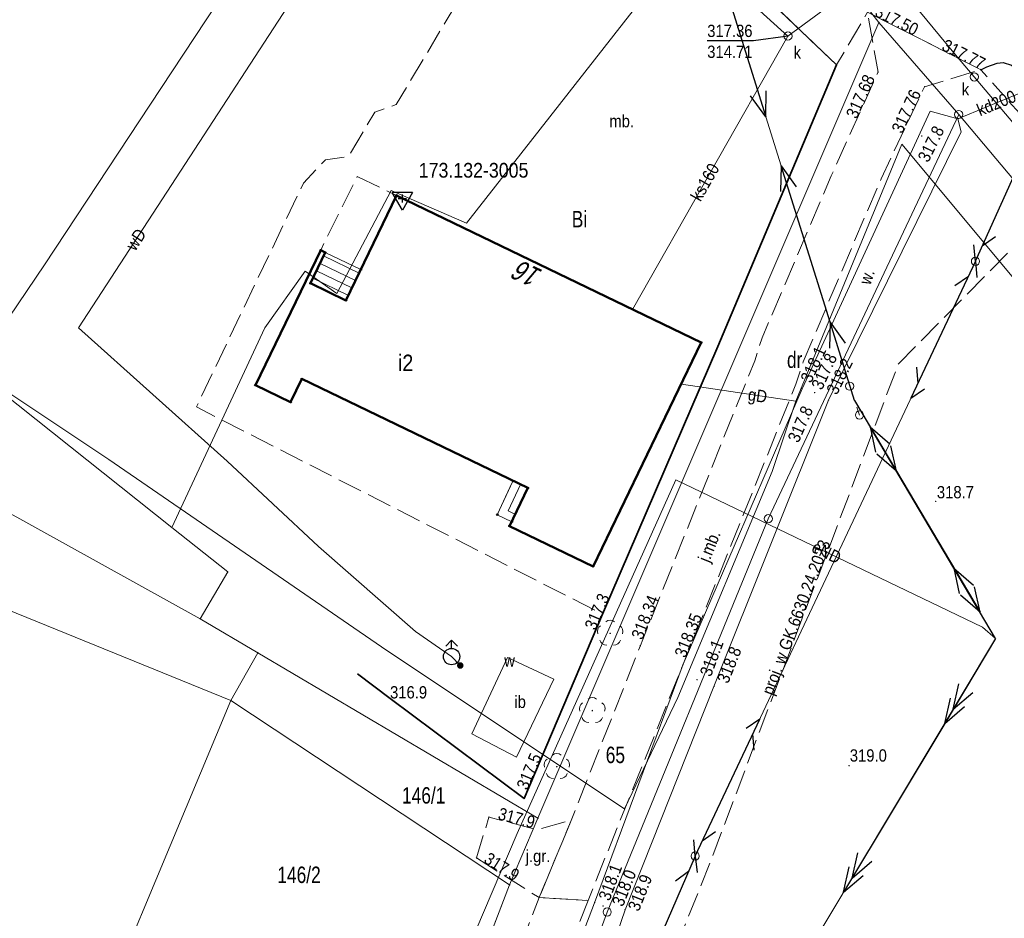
# Model space of a CAD drawing. Header units: metres. Extents: x 7423100 to 7429434, y 5527887 to 5533362.
# Tile 34 of 40: x 7427328 to 7427388, y 5531805 to 5531859. Entities that reach past the tile are written whole.
import ezdxf
from ezdxf.enums import TextEntityAlignment as Align

# ---------------------------------------------------------------- set-up
doc = ezdxf.new("R2010")
doc.units = ezdxf.units.M
doc.header["$MEASUREMENT"] = 0
for name, pattern in [('1.0_0.5', [1.5, 1, -0.5]), ('1.5_0.5', [2, 1.5, -0.5]), ('219-500', [0]), ('suep_nn_500', [0]), ('suep_sn_500', [0]), ('supp_500', [1, 0.5, -0.5]), ('sutp_500', [0])]:
    doc.linetypes.add(name, pattern=pattern)
doc.layers.get('0').update_dxf_attribs({"color": 2, "linetype": 'CONTINUOUS', "lineweight": 5})
for name, color, linetype in [('202-punkt graniczny', 7, 'CONTINUOUS'), ('203-punkt graniczny', 7, 'CONTINUOUS'), ('210-oznaczenie konturu użytku gruntowego', 7, 'CONTINUOUS'), ('211-numer działki ewidencyjnej', 7, 'CONTINUOUS'), ('217-kontur klasyfikacyjny', 7, 'CONTINUOUS'), ('218-kontur użytku gruntowego', 7, 'CONTINUOUS'), ('219-działka ewidencyjna', 7, 'CONTINUOUS'), ('238-Punkt adresowy budynku', 7, 'CONTINUOUS'), ('312-budynek ewidencyjny', 7, 'CONTINUOUS'), ('312-oznaczenie budynku ewidencyjnego-Atr117', 7, 'CONTINUOUS'), ('352-schody', 7, 'CONTINUOUS'), ('354-Taras weranda', 7, 'CONTINUOUS'), ('chodnik', 7, 'CONTINUOUS'), ('drzewo liściaste', 7, 'CONTINUOUS'), ('hydrant', 7, 'CONTINUOUS'), ('inna budowla', 7, 'CONTINUOUS'), ('inna budowla-Atr17', 7, 'CONTINUOUS'), ('jezdnia', 7, 'CONTINUOUS'), ('jezdnia-Atr17', 7, 'CONTINUOUS'), ('krawężnik', 7, 'CONTINUOUS'), ('obszar utwardzony', 7, 'CONTINUOUS'), ('obszar utwardzony-Atr17', 7, 'CONTINUOUS'), ('ogrodzenie trwałe', 7, 'CONTINUOUS'), ('pikieta naturalna', 7, 'CONTINUOUS'), ('pikieta naturalna-Atr2', 7, 'CONTINUOUS'), ('pikieta sztuczna', 7, 'CONTINUOUS'), ('pikieta sztuczna-Atr2', 7, 'CONTINUOUS'), ('przewód elektroenergetyczny niskiego napięcia', 7, 'CONTINUOUS'), ('przewód elektroenergetyczny podziemny', 7, 'CONTINUOUS'), ('przewód elektroenergetyczny podziemny-Atr1', 7, 'CONTINUOUS'), ('przewód elektroenergetyczny średniego napięcia', 7, 'CONTINUOUS'), ('przewód gazowy', 7, 'CONTINUOUS'), ('przewód gazowy-Atr1', 7, 'CONTINUOUS'), ('przewód kanalizacyjny', 7, 'CONTINUOUS'), ('przewód kanalizacyjny-Atr1', 7, 'CONTINUOUS'), ('przewód telekomunikacyjny napowietrzny', 7, 'CONTINUOUS'), ('przewód wodociągowy', 7, 'CONTINUOUS'), ('przewód wodociągowy - ob. projektowany', 7, 'CONTINUOUS'), ('przewód wodociągowy - ob. projektowany-Atr1', 7, 'CONTINUOUS'), ('przewód wodociągowy-Atr1', 7, 'CONTINUOUS'), ('Punkt budynku', 7, 'CONTINUOUS'), ('rzedna', 7, 'CONTINUOUS'), ('rzedna-Atr2', 7, 'CONTINUOUS'), ('rzedna-Atr3', 7, 'CONTINUOUS'), ('rów przydrożny (poligon)', 7, 'CONTINUOUS'), ('rów przydrożny (poligon)-Atr17', 7, 'CONTINUOUS'), ('studnia kanalizacyjna', 7, 'CONTINUOUS'), ('studnia kanalizacyjna-Atr17', 7, 'CONTINUOUS'), ('Szczegółowa osnowa geodezyjna wysokościowa', 7, 'CONTINUOUS'), ('Szczegółowa osnowa geodezyjna wysokościowa-Atr103', 7, 'CONTINUOUS'), ('słup przewodów napowietrznych', 7, 'CONTINUOUS'), ('zasuwa lub zawór', 7, 'CONTINUOUS'), ('zasuwa lub zawór-Atr17', 7, 'CONTINUOUS')]:
    doc.layers.add(name, color=color, linetype=linetype)
doc.styles.get("Standard").update_dxf_attribs({"font": 'Working1250.shx', "width": 0.75})
doc.linetypes.add('902-500', pattern='A,3.75,0,[1,ksztalty.shx,S=0.5,R=0,X=0,Y=0],3.75', length=7.5)

# ---------------------------------------------------------------- blocks, each defined once
blk = doc.blocks.new('PUNKTBUD')
at = {"color": 0}
blk.add_circle((0, 0), 0.045, dxfattribs=at)
blk = doc.blocks.new('203')
at = {"linetype": 'Continuous', "lineweight": 0}
h = blk.add_hatch(color=0, dxfattribs=at)
edge = h.paths.add_edge_path()
edge.add_arc((0, 0), 0.045, 0, 360)
blk = doc.blocks.new('202')
at = {"color": 0, "linetype": 'Continuous', "lineweight": 0}
blk.add_circle((0, 0), 0.25, dxfattribs=at)
blk = doc.blocks.new('SUEP1')
at = {"color": 0, "linetype": 'Continuous'}
for p, q in [((0, 0), (5, 0)), ((5, 0), (3.5, 0.5)), ((5, 0), (3.5, -0.5)), ((5, 0), (15, 0)), ((15, 0), (13.5, 0.5)), ((15, 0), (13.5, -0.5))]:
    blk.add_line(p, q, dxfattribs=at)
blk = doc.blocks.new('PW01')
at = {"linetype": 'Continuous', "lineweight": 13}
h = blk.add_hatch(color=0, dxfattribs=at)
edge = h.paths.add_edge_path()
edge.add_arc((0, 0), 0.045, 0, 360)
blk = doc.blocks.new('OP021')
at = {"linetype": 'Continuous', "lineweight": 13}
h = blk.add_hatch(color=0, dxfattribs=at)
edge = h.paths.add_edge_path()
edge.add_arc((0, 0), 0.05, 0, 360)
at = {"color": 0, "linetype": 'Continuous', "lineweight": 13}
for centre, start, end in [((0, 0.4), 49.272, 130.728), ((-0.38, 0.124), 121.308, 202.548), ((0.38, 0.124), 337.452, 58.692), ((-0.235, -0.324), 193.221, 274.871), ((0.235, -0.324), 265.129, 346.779)]:
    blk.add_arc(centre, 0.4, start, end, dxfattribs=at)
blk = doc.blocks.new('US15')
at = {"color": 0, "linetype": 'Continuous', "lineweight": 13}
blk.add_circle((0, 0), 0.25, dxfattribs=at)
blk = doc.blocks.new('SM05')
at = {"color": 0, "linetype": 'Continuous', "lineweight": 13}
blk.add_circle((0, 0), 0.25, dxfattribs=at)
blk = doc.blocks.new('SUWH')
at = {"color": 0, "linetype": 'Continuous'}
for p in [(-0.354, 0.646), (0, 0.5), (0.354, 0.646)]:
    blk.add_line(p, (0, 1), dxfattribs=at)
blk.add_circle((0, 0), 0.5, dxfattribs=at)
blk = doc.blocks.new('US25')
at = {"linetype": 'Continuous', "lineweight": 0}
h = blk.add_hatch(color=0, dxfattribs=at)
edge = h.paths.add_edge_path()
edge.add_arc((0, 0), 0.2, 0, 360)
blk = doc.blocks.new('SUEP2')
at = {"color": 0, "linetype": 'Continuous'}
for p, q in [((0, 0), (6.027, 0)), ((5.027, 0), (3.527, 0.5)), ((5.027, 0), (3.527, -0.5)), ((6.027, 0), (4.527, 0.5)), ((6.027, 0), (4.527, -0.5)), ((6.027, 0), (18.027, 0)), ((17.027, 0), (15.527, 0.5)), ((17.027, 0), (15.527, -0.5)), ((18.027, 0), (16.527, 0.5)), ((18.027, 0), (16.527, -0.5))]:
    blk.add_line(p, q, dxfattribs=at)
blk = doc.blocks.new('SUTP')
at = {"color": 0, "linetype": 'Continuous'}
for p, q in [((0, 0), (0.866, 0.5)), ((0, 0), (9.232, 0)), ((1.866, -0.5), (1, 0)), ((7.366, -0.5), (8.232, 0)), ((9.232, 0), (8.366, 0.5))]:
    blk.add_line(p, q, dxfattribs=at)
blk = doc.blocks.new('OSSH')
at = {"color": 0}
for p, q in [((0, -0.721), (-0.624, 0.362)), ((0.626, 0.362), (-0.624, 0.362)), ((-0.25, 0), (0.25, 0)), ((0.626, 0.362), (0, -0.721)), ((0, -0.25), (0, 0.25))]:
    blk.add_line(p, q, dxfattribs=at)

msp = doc.modelspace()

# ---------------------------------------------------------------- linework, layer by layer
at = {"layer": '217-kontur klasyfikacyjny', "color": 92, "linetype": 'Continuous', "lineweight": 18, "flags": 128}
for points in [[(7427355.3, 5531847.03), (7427372.67, 5531869.23)], [(7427385.31, 5531853.66), (7427373.7, 5531829.02)], [(7427396.16, 5531840.76), (7427385.31, 5531853.66)], [(7427347.39, 5531842.74), (7427350.71, 5531849.02)], [(7427350.71, 5531849.02), (7427355.3, 5531847.03)], [(7427343, 5531840.65), (7427345.46, 5531844.1)], [(7427345.46, 5531844.1), (7427347.39, 5531842.74)], [(7427337.33, 5531828.49), (7427343, 5531840.65)], [(7427339.06, 5531822.92), (7427316.64, 5531835.32)], [(7427316.64, 5531835.32), (7427339.06, 5531822.92)], [(7427373.7, 5531829.02), (7427363.88, 5531805.04)], [(7427340.74, 5531825.77), (7427337.33, 5531828.49)], [(7427339.06, 5531822.92), (7427340.74, 5531825.77)], [(7427327.3, 5531823.48), (7427340.94, 5531817.93)], [(7427342.57, 5531820.85), (7427339.06, 5531822.92)], [(7427359.66, 5531810.76), (7427342.57, 5531820.85)], [(7427340.94, 5531817.93), (7427357.93, 5531806.69)], [(7427357.93, 5531806.69), (7427359.66, 5531810.76)], [(7427363.88, 5531805.04), (7427357.45, 5531787.7)]]:
    msp.add_lwpolyline(points, dxfattribs=at)
at = {"layer": '218-kontur użytku gruntowego', "color": 3, "linetype": 'Continuous', "lineweight": 18, "flags": 128}
for points in [[(7427372.67, 5531869.23), (7427355.3, 5531847.03)], [(7427355.3, 5531847.03), (7427372.67, 5531869.23)], [(7427380.45, 5531859.27), (7427372.67, 5531869.23)], [(7427372.67, 5531869.23), (7427380.45, 5531859.27)], [(7427359.66, 5531810.76), (7427380.45, 5531859.27)], [(7427380.45, 5531859.27), (7427359.66, 5531810.76)], [(7427385.31, 5531853.66), (7427380.45, 5531859.27)], [(7427380.45, 5531859.27), (7427385.31, 5531853.66)], [(7427373.7, 5531829.02), (7427385.31, 5531853.66)], [(7427385.31, 5531853.66), (7427373.7, 5531829.02)], [(7427385.31, 5531853.66), (7427396.16, 5531840.76)], [(7427396.16, 5531840.76), (7427385.31, 5531853.66)], [(7427350.71, 5531849.02), (7427347.39, 5531842.74)], [(7427347.39, 5531842.74), (7427350.71, 5531849.02)], [(7427355.3, 5531847.03), (7427350.71, 5531849.02)], [(7427350.71, 5531849.02), (7427355.3, 5531847.03)], [(7427345.46, 5531844.1), (7427343, 5531840.65)], [(7427343, 5531840.65), (7427345.46, 5531844.1)], [(7427347.39, 5531842.74), (7427345.46, 5531844.1)], [(7427345.46, 5531844.1), (7427347.39, 5531842.74)], [(7427343, 5531840.65), (7427337.33, 5531828.49)], [(7427337.33, 5531828.49), (7427343, 5531840.65)], [(7427316.64, 5531835.32), (7427339.06, 5531822.92)], [(7427339.06, 5531822.92), (7427316.64, 5531835.32)], [(7427363.88, 5531805.04), (7427373.7, 5531829.02)], [(7427373.7, 5531829.02), (7427363.88, 5531805.04)], [(7427337.33, 5531828.49), (7427340.74, 5531825.77)], [(7427340.74, 5531825.77), (7427337.33, 5531828.49)], [(7427340.74, 5531825.77), (7427339.06, 5531822.92)], [(7427339.06, 5531822.92), (7427340.74, 5531825.77)], [(7427327.3, 5531823.48), (7427340.94, 5531817.93)], [(7427339.06, 5531822.92), (7427342.57, 5531820.85)], [(7427342.57, 5531820.85), (7427339.06, 5531822.92)], [(7427342.57, 5531820.85), (7427359.66, 5531810.76)], [(7427359.66, 5531810.76), (7427342.57, 5531820.85)], [(7427340.94, 5531817.93), (7427329.93, 5531791.59)], [(7427357.93, 5531806.69), (7427340.94, 5531817.93)], [(7427340.94, 5531817.93), (7427357.93, 5531806.69)], [(7427357.93, 5531806.69), (7427359.66, 5531810.76)], [(7427359.66, 5531810.76), (7427357.93, 5531806.69)], [(7427349.16, 5531783.82), (7427357.93, 5531806.69)], [(7427357.93, 5531806.69), (7427349.16, 5531783.82)], [(7427357.45, 5531787.7), (7427363.88, 5531805.04)], [(7427363.88, 5531805.04), (7427357.45, 5531787.7)]]:
    msp.add_lwpolyline(points, dxfattribs=at)
at = {"layer": '219-działka ewidencyjna', "color": 7, "linetype": '219-500', "lineweight": 18, "flags": 128}
for points in [[(7427380.45, 5531859.27), (7427372.67, 5531869.23)], [(7427380.45, 5531859.27), (7427359.66, 5531810.76)], [(7427380.45, 5531859.27), (7427385.31, 5531853.66)], [(7427373.7, 5531829.02), (7427385.31, 5531853.66)], [(7427385.31, 5531853.66), (7427396.16, 5531840.76)], [(7427307.22, 5531852.45), (7427337.33, 5531828.49)], [(7427363.88, 5531805.04), (7427373.7, 5531829.02)], [(7427337.33, 5531828.49), (7427340.74, 5531825.77)], [(7427339.06, 5531822.92), (7427340.74, 5531825.77)], [(7427339.06, 5531822.92), (7427342.57, 5531820.85)], [(7427342.57, 5531820.85), (7427340.94, 5531817.93)], [(7427342.57, 5531820.85), (7427359.66, 5531810.76)], [(7427340.94, 5531817.93), (7427329.93, 5531791.59)], [(7427340.94, 5531817.93), (7427357.93, 5531806.69)], [(7427357.93, 5531806.69), (7427359.66, 5531810.76)], [(7427343.43, 5531768.87), (7427357.93, 5531806.69)], [(7427357.45, 5531787.7), (7427363.88, 5531805.04)]]:
    msp.add_lwpolyline(points, dxfattribs=at)
at = {"layer": '312-budynek ewidencyjny', "color": 7, "linetype": 'Continuous', "lineweight": 50, "flags": 128}
for points in [[(7427347.95, 5531842.33), (7427351.04, 5531848.73)], [(7427351.04, 5531848.73), (7427369.61, 5531839.76)], [(7427342.43, 5531837.16), (7427346.41, 5531845.39)], [(7427346.69, 5531845.25), (7427345.79, 5531843.37)], [(7427346.41, 5531845.39), (7427346.69, 5531845.25)], [(7427345.79, 5531843.37), (7427347.95, 5531842.33)], [(7427369.61, 5531839.76), (7427363.02, 5531826.11)], [(7427344.58, 5531836.12), (7427342.43, 5531837.16)], [(7427345.26, 5531837.54), (7427344.58, 5531836.12)], [(7427359.04, 5531830.89), (7427345.26, 5531837.54)], [(7427357.92, 5531828.57), (7427359.04, 5531830.89)], [(7427363.02, 5531826.11), (7427357.92, 5531828.57)]]:
    msp.add_lwpolyline(points, dxfattribs=at)
at = {"layer": '352-schody', "color": 7, "linetype": 'Continuous', "lineweight": 18, "flags": 128}
msp.add_lwpolyline([(7427345.79, 5531843.37), (7427346.69, 5531845.25), (7427348.86, 5531844.21), (7427347.95, 5531842.33)], close=True, dxfattribs=at)
msp.add_lwpolyline([(7427345.79, 5531843.37), (7427346.69, 5531845.25), (7427348.86, 5531844.21), (7427347.95, 5531842.33)], close=True, dxfattribs=at)
for points in [[(7427346.586, 5531845.033), (7427348.751, 5531843.985)], [(7427346.37, 5531844.582), (7427348.533, 5531843.535)], [(7427346.154, 5531844.131), (7427348.315, 5531843.085)], [(7427345.938, 5531843.68), (7427348.098, 5531842.635)]]:
    msp.add_lwpolyline(points, dxfattribs=at)
at = {"layer": '354-Taras weranda', "color": 0, "lineweight": 18}
for p, q in [((7427357.18, 5531829.26), (7427358.13, 5531831.31)), ((7427358.13, 5531831.31), (7427358.357, 5531831.205)), ((7427358.584, 5531831.1), (7427358.357, 5531831.205)), ((7427357.84, 5531829.496), (7427358.584, 5531831.1)), ((7427358.288, 5531829.28), (7427357.84, 5531829.496)), ((7427358.07, 5531828.83), (7427357.18, 5531829.26)), ((7427358.07, 5531828.83), (7427358.179, 5531829.055)), ((7427358.288, 5531829.28), (7427358.179, 5531829.055))]:
    msp.add_line(p, q, dxfattribs=at)
at = {"layer": 'chodnik', "color": 7, "linetype": '1.0_0.5', "lineweight": 18, "flags": 128}
msp.add_lwpolyline([(7427412.34, 5531822.63), (7427412.56, 5531822.42), (7427414.68, 5531819.14), (7427417.21, 5531815.02), (7427419.62, 5531811.01), (7427417.24, 5531808.55), (7427419.84, 5531804.1), (7427422.88, 5531805.28), (7427425.7, 5531800.06), (7427425.71, 5531800.13), (7427426.2, 5531799.17), (7427427.31, 5531797.09), (7427428.63, 5531794.69), (7427434.85, 5531782.46), (7427440.45, 5531770.51), (7427443.08, 5531765.02), (7427445.65, 5531759.87), (7427446.66, 5531761.74), (7427444.28, 5531766.57), (7427441.27, 5531772.92), (7427436.56, 5531783.03), (7427431.94, 5531792.03), (7427429.22, 5531797.4), (7427425.87, 5531803.59), (7427423.88, 5531807.19), (7427421.94, 5531810.64), (7427418.85, 5531815.82), (7427416.21, 5531820.12), (7427414.03, 5531823.52), (7427411, 5531827.89), (7427410.03, 5531829.37), (7427407.75, 5531832.65), (7427407, 5531833.72), (7427406.58, 5531834.32), (7427402.92, 5531839.18), (7427396.77, 5531847.09), (7427395.49, 5531848.72), (7427391.06, 5531854.12), (7427389.7, 5531855.66), (7427388.99, 5531856.32), (7427388.53, 5531856.66), (7427388.02, 5531856.83), (7427387.65, 5531856.79), (7427387.03, 5531856.57), (7427386.65, 5531856.39), (7427389.38, 5531853.32), (7427394.01, 5531847.61), (7427401.32, 5531838.18), (7427405.1, 5531833.19), (7427409.5, 5531827.05)], close=True, dxfattribs=at)
at = {"layer": 'inna budowla', "color": 7, "linetype": 'Continuous', "lineweight": 18, "flags": 128}
msp.add_lwpolyline([(7427360.62, 5531819.23), (7427357.81, 5531820.55), (7427355.62, 5531815.9), (7427358.35, 5531814.49)], close=True, dxfattribs=at)
at = {"layer": 'jezdnia', "color": 7, "linetype": '1.5_0.5', "lineweight": 18, "flags": 128}
for points in [[(7427391.16, 5531862.62), (7427388.54, 5531865.38), (7427388.33, 5531867.89), (7427388.64, 5531869.13), (7427389.09, 5531870.16), (7427389.84, 5531871.18), (7427394.72, 5531877.99), (7427398.01, 5531883.25), (7427402.22, 5531891.54), (7427406.53, 5531899.96), (7427412.27, 5531911.43), (7427418, 5531922.99), (7427424.88, 5531937.76), (7427427.24, 5531942.93), (7427430.61, 5531949.26), (7427432.92, 5531953.53), (7427436.82, 5531960.04), (7427439.82, 5531964.76), (7427444.62, 5531972.05), (7427447.15, 5531975.28), (7427449.71, 5531977.98), (7427451.62, 5531979.68), (7427454.02, 5531981.2), (7427455.28, 5531981.51), (7427459.02, 5531981.41), (7427464.8, 5531980.88), (7427465.34, 5531983.89), (7427455.25, 5531984.8), (7427454.65, 5531985.3), (7427454.5, 5531987.08), (7427451.2, 5531988.6), (7427449.01, 5531982.88), (7427447.44, 5531980.53), (7427443.52, 5531975.9), (7427440.98, 5531972.32), (7427437.77, 5531967.14), (7427434.44, 5531961.91), (7427431.61, 5531957.18), (7427427.21, 5531949.47), (7427426.05, 5531949.29), (7427422.44, 5531942.4), (7427422.69, 5531941.57), (7427422.57, 5531940.09), (7427415.89, 5531925.64), (7427409.51, 5531912.78), (7427403.6, 5531901.08), (7427400.18, 5531894.21), (7427396.27, 5531886.57), (7427395.98, 5531886.64), (7427391.98, 5531880.31), (7427392.24, 5531879.8), (7427388.18, 5531874.07), (7427386.25, 5531872.15), (7427384.53, 5531871.51), (7427382.85, 5531871.76), (7427371.69, 5531885.46), (7427364.97, 5531893.89), (7427362.06, 5531888), (7427359.73, 5531887.23), (7427363.48, 5531882.13), (7427364.2, 5531879.2), (7427372.01, 5531869.66), (7427370.77, 5531868.51), (7427370.56, 5531866.56), (7427368.8, 5531865.44), (7427369.76, 5531864.52), (7427373.57, 5531860.79), (7427377.86, 5531856.68), (7427379.75, 5531859.89), (7427386.65, 5531856.39), (7427387.03, 5531856.57), (7427387.65, 5531856.79), (7427388.02, 5531856.83), (7427388.53, 5531856.66), (7427388.99, 5531856.32), (7427389.7, 5531855.66), (7427391.06, 5531854.12), (7427395.49, 5531848.72), (7427396.77, 5531847.09), (7427402.92, 5531839.18), (7427406.58, 5531834.32), (7427407, 5531833.72), (7427407.75, 5531832.65), (7427410.03, 5531829.37), (7427411, 5531827.89), (7427414.03, 5531823.52), (7427416.21, 5531820.12), (7427418.85, 5531815.82), (7427421.94, 5531810.64), (7427423.88, 5531807.19), (7427425.87, 5531803.59), (7427429.22, 5531797.4), (7427431.94, 5531792.03), (7427436.56, 5531783.03), (7427441.27, 5531772.92), (7427444.28, 5531766.57), (7427446.66, 5531761.74), (7427450.02, 5531767.98), (7427447.07, 5531773.85), (7427444.05, 5531780.33), (7427439.52, 5531789.87), (7427438.2, 5531792.22), (7427436.32, 5531795.94), (7427434.25, 5531799.95), (7427432.48, 5531803.07), (7427427.8, 5531811.6), (7427425.48, 5531815.48), (7427422.47, 5531820.55), (7427416.43, 5531830.03), (7427410.28, 5531838.82), (7427404.04, 5531847.03), (7427399.72, 5531852.75), (7427397.46, 5531855.32), (7427394.1, 5531859.15), (7427393.06, 5531860.52)], [(7427375.83, 5531838.59), (7427380.58, 5531849.74), (7427383.23, 5531855.35), (7427386.65, 5531856.39), (7427379.75, 5531859.89), (7427380.39, 5531856.24), (7427377.54, 5531849.92), (7427373.32, 5531840.04), (7427372.87, 5531838.65), (7427365.9, 5531821.28), (7427361.69, 5531810.63), (7427359.73, 5531805.92), (7427362.71, 5531805.75), (7427368.51, 5531820.15), (7427375.38, 5531837.21)], [(7427355.91, 5531808.34), (7427359.73, 5531805.92), (7427361.69, 5531810.63), (7427359.58, 5531810.06), (7427356.67, 5531810.83)], [(7427308.46, 5531660.6), (7427305.81, 5531657.73), (7427302.93, 5531656.31), (7427299.71, 5531655.52), (7427296.34, 5531655.69), (7427293.05, 5531656.35), (7427290.31, 5531657.56), (7427287.69, 5531658.96), (7427284, 5531661.29), (7427279.96, 5531664.33), (7427269.3, 5531673.32), (7427265.41, 5531676.44), (7427260.71, 5531679.7), (7427255.07, 5531681.64), (7427251.2, 5531682.23), (7427249.64, 5531682.09), (7427244.51, 5531681.38), (7427239.63, 5531679.94), (7427233.86, 5531677.38), (7427228.53, 5531674.32), (7427221.66, 5531668.88), (7427217.2, 5531665.35), (7427212.13, 5531659.94), (7427209.28, 5531655.52), (7427206.34, 5531649.12), (7427205.61, 5531647.19), (7427204.61, 5531643.99), (7427204.52, 5531643.2), (7427203.06, 5531635.76), (7427200.8, 5531624.91), (7427199.89, 5531621.07), (7427198.94, 5531617.57), (7427197.98, 5531613.93), (7427196.92, 5531610.17), (7427195.99, 5531607.16), (7427194.93, 5531603.97), (7427194.44, 5531602.83), (7427194.18, 5531602.09), (7427192.76, 5531598.41), (7427187.78, 5531586.91), (7427187.44, 5531586.39), (7427185.94, 5531582.9), (7427180.49, 5531571.11), (7427172.64, 5531553.48), (7427162.39, 5531533.03), (7427157.36, 5531524.38), (7427152.88, 5531516.83), (7427150.15, 5531512.08), (7427147.32, 5531507.03), (7427145.14, 5531502.96), (7427142.63, 5531497.97), (7427140.66, 5531494.08), (7427136.49, 5531485.27), (7427134.2, 5531480.75), (7427130.56, 5531481.5), (7427128.14, 5531481.2), (7427126, 5531476.17), (7427127.51, 5531474.28), (7427128.64, 5531473.55), (7427129.42, 5531472.77), (7427129.92, 5531472.07), (7427130.14, 5531471.38), (7427127.97, 5531466.05), (7427126.21, 5531461.6), (7427124.05, 5531456.42), (7427121.96, 5531451.3), (7427119.93, 5531446.59), (7427115.33, 5531435.8), (7427113.28, 5531431.28), (7427110.58, 5531425.67), (7427108.37, 5531421.14), (7427107.45, 5531419.5), (7427105.8, 5531416.31), (7427103.7, 5531412.43), (7427101.5, 5531408.62), (7427097.66, 5531401.8), (7427096.13, 5531398.9), (7427094.93, 5531396.6), (7427092.97, 5531392.54), (7427089.43, 5531384.88), (7427084.23, 5531373.43), (7427076.28, 5531355.82), (7427070.21, 5531343.5), (7427069.04, 5531341.47), (7427067.17, 5531339.72), (7427063.14, 5531338.16), (7427057.49, 5531338.47), (7427053.68, 5531340.22), (7427048.22, 5531342.47), (7427036.6, 5531348.35), (7427028.49, 5531352.44), (7427025.25, 5531353.92), (7427020.75, 5531355.96), (7427017.88, 5531357.17), (7427015.72, 5531358.1), (7427013.84, 5531358.88), (7427007.22, 5531361.47), (7427001.57, 5531363.55), (7427000.1, 5531364.08), (7426991.21, 5531366.79), (7426984.05, 5531369.03), (7426983, 5531369.38), (7426978.59, 5531371.18), (7426978.01, 5531371.36), (7426976.18, 5531372.48), (7426975.47, 5531372.88), (7426974.41, 5531373.7), (7426972.59, 5531375.63), (7426971.24, 5531378.66), (7426971.39, 5531383.67), (7426972.46, 5531388.05), (7426968.16, 5531383.93), (7426964.82, 5531381.84), (7426962.06, 5531380.9), (7426965.41, 5531378.95), (7426967.9, 5531376.19), (7426968.43, 5531375.45), (7426971.95, 5531371.57), (7426972.57, 5531370.82), (7426973.78, 5531370.41), (7426975.16, 5531369.51), (7426976.86, 5531368.75), (7426979.57, 5531367.58), (7426981.78, 5531366.8), (7426983.19, 5531366.27), (7426988.05, 5531364.76), (7426993.22, 5531362.92), (7426994.19, 5531362.95), (7426996.24, 5531362.29), (7426999.27, 5531361.38), (7427008.56, 5531357.95), (7427014.54, 5531355.6), (7427016.75, 5531354.75), (7427017.66, 5531354.48), (7427024.16, 5531351.44), (7427027.29, 5531349.82), (7427047.27, 5531339.81), (7427052.42, 5531337.41), (7427059.33, 5531334.09), (7427060.78, 5531332.65), (7427066.98, 5531332.41), (7427067.36, 5531334.25), (7427068.54, 5531336.29), (7427070.85, 5531339.16), (7427072.56, 5531341.83), (7427078.96, 5531354.77), (7427080.17, 5531357.72), (7427083.88, 5531365.68), (7427084.83, 5531365.65), (7427085.49, 5531367.25), (7427084.74, 5531367.59), (7427086.78, 5531372.46), (7427091.58, 5531382.95), (7427096.17, 5531392.82), (7427097.61, 5531395.73), (7427098.93, 5531398.28), (7427101.04, 5531402.2), (7427103.16, 5531405.83), (7427104.96, 5531409.1), (7427107.84, 5531414.34), (7427110.24, 5531418.77), (7427112.27, 5531422.76), (7427114.22, 5531426.9), (7427115.87, 5531430.34), (7427118.9, 5531436.92), (7427122.23, 5531444.66), (7427123.9, 5531448.81), (7427126.06, 5531454.05), (7427128.34, 5531459.68), (7427131.51, 5531467.17), (7427134.72, 5531474.84), (7427137.6, 5531481.44), (7427140.37, 5531487.35), (7427143.24, 5531493.32), (7427145.27, 5531497.19), (7427147.92, 5531502.21), (7427151.38, 5531508.48), (7427154.9, 5531514.85), (7427160.26, 5531524), (7427164.47, 5531531.2), (7427175.14, 5531552.44), (7427183.24, 5531570.25), (7427190.06, 5531585.05), (7427192.19, 5531589.83), (7427195.24, 5531597.15), (7427196.6, 5531600.35), (7427197.49, 5531602.72), (7427198.5, 5531605.8), (7427200.52, 5531612.4), (7427201.66, 5531616.49), (7427202.47, 5531619.63), (7427203.46, 5531623.87), (7427204.96, 5531630.81), (7427205.59, 5531634.15), (7427206.39, 5531638.2), (7427207.14, 5531641.77), (7427207.73, 5531644.09), (7427209.75, 5531649.89), (7427212.14, 5531655), (7427215.28, 5531659.5), (7427219.51, 5531663.85), (7427223.35, 5531667.16), (7427226.58, 5531669.64), (7427230.9, 5531672.83), (7427235.96, 5531675.6), (7427241.95, 5531677.81), (7427246.95, 5531679.04), (7427250.9, 5531679.41), (7427254.02, 5531679.12), (7427257.74, 5531678.05), (7427261.75, 5531675.74), (7427268.82, 5531670.12), (7427275.34, 5531664.55), (7427280.67, 5531660.15), (7427286.16, 5531656.53), (7427291.7, 5531653.7), (7427297.22, 5531652.08), (7427301.86, 5531651.95), (7427307.18, 5531653.28), (7427310.17, 5531656.96), (7427311.78, 5531661.05), (7427314.19, 5531667.2), (7427322.25, 5531690.19), (7427336.63, 5531732.23), (7427342.29, 5531749.99), (7427344.96, 5531758.25), (7427347.88, 5531766.63), (7427357.66, 5531792.78), (7427362.71, 5531805.75), (7427359.73, 5531805.92), (7427355.16, 5531794.07), (7427353.4, 5531789.57), (7427350.1, 5531781.01), (7427345.43, 5531768.03), (7427339.13, 5531749.25), (7427332.38, 5531728.45), (7427328.43, 5531716.76), (7427319.66, 5531691.02), (7427311.45, 5531667.98)]]:
    msp.add_lwpolyline(points, close=True, dxfattribs=at)
at = {"layer": 'krawężnik', "color": 7, "linetype": 'Continuous', "lineweight": 25, "flags": 128}
msp.add_lwpolyline([(7427386.65, 5531856.39), (7427387.03, 5531856.57), (7427387.65, 5531856.79), (7427388.02, 5531856.83), (7427388.53, 5531856.66), (7427388.99, 5531856.32), (7427389.7, 5531855.66), (7427391.06, 5531854.12), (7427395.49, 5531848.72), (7427396.77, 5531847.09), (7427402.92, 5531839.18), (7427406.58, 5531834.32), (7427407, 5531833.72), (7427407.75, 5531832.65)], dxfattribs=at)
at = {"layer": 'obszar utwardzony', "color": 7, "linetype": '1.5_0.5', "lineweight": 18, "flags": 128}
for points in [[(7427359.82, 5531869.05), (7427351.02, 5531854.26), (7427349.71, 5531853.8), (7427348.11, 5531851.1), (7427346.7, 5531850.89), (7427345.36, 5531849.48), (7427338.83, 5531835.83), (7427363.6, 5531823.2), (7427370.63, 5531839.51), (7427377.86, 5531856.68), (7427373.57, 5531860.79), (7427369.76, 5531864.52), (7427368.8, 5531865.44), (7427366.8, 5531867.45), (7427363.49, 5531867.74), (7427362.36, 5531867.76)], [(7427348.64, 5531849.87), (7427351.04, 5531848.73), (7427369.61, 5531839.76), (7427363.02, 5531826.11), (7427357.92, 5531828.57), (7427358.07, 5531828.83), (7427357.18, 5531829.26), (7427358.13, 5531831.31), (7427345.26, 5531837.54), (7427344.58, 5531836.12), (7427342.43, 5531837.16), (7427346.41, 5531845.39)]]:
    msp.add_lwpolyline(points, close=True, dxfattribs=at)
at = {"layer": 'ogrodzenie trwałe', "color": 7, "linetype": '902-500', "lineweight": 35, "flags": 128}
for points in [[(7427358.81, 5531811.96), (7427363.6, 5531823.2), (7427370.63, 5531839.51), (7427377.86, 5531856.68), (7427373.57, 5531860.79)], [(7427348.66, 5531819.57), (7427350.64, 5531818.06), (7427358.81, 5531811.96)]]:
    msp.add_lwpolyline(points, dxfattribs=at)
at = {"layer": 'przewód elektroenergetyczny niskiego napięcia', "color": 1, "linetype": 'suep_nn_500', "lineweight": 18, "flags": 128}
for points in [[(7427369.07, 5531867.84), (7427378.96, 5531836.22)], [(7427378.96, 5531836.22), (7427387.56, 5531821.71)], [(7427387.56, 5531821.71), (7427378.96, 5531836.22)]]:
    msp.add_lwpolyline(points, dxfattribs=at)
at = {"layer": 'przewód elektroenergetyczny podziemny', "color": 1, "linetype": 'Continuous', "lineweight": 18, "flags": 128}
for points in [[(7427387.56, 5531821.71), (7427386.77, 5531822.4), (7427368.07, 5531831.38), (7427358.38, 5531809.83)], [(7427350.31, 5531790.84), (7427358.38, 5531809.83)]]:
    msp.add_lwpolyline(points, dxfattribs=at)
at = {"layer": 'przewód elektroenergetyczny średniego napięcia', "color": 1, "linetype": 'suep_sn_500', "lineweight": 18, "flags": 128}
msp.add_lwpolyline([(7427354.42, 5531766.4), (7427387.56, 5531821.71)], dxfattribs=at)
at = {"layer": 'przewód gazowy', "color": 52, "linetype": 'Continuous', "lineweight": 18, "flags": 128}
for points in [[(7427287.62, 5531976.39), (7427290.2, 5531972.65), (7427298.48, 5531962.18), (7427305.02, 5531953.55), (7427313.39, 5531942.39), (7427324.94, 5531926.52), (7427337.98, 5531907.33), (7427329.93, 5531898.16), (7427336.9, 5531889.66), (7427340.45, 5531885.7), (7427348.41, 5531873.74), (7427342.2, 5531863.64), (7427336.66, 5531855.25), (7427329.57, 5531844.5), (7427325.25, 5531838.11), (7427333.5, 5531832.63), (7427350.44, 5531820.98), (7427364.94, 5531811.34)], [(7427364.94, 5531811.34), (7427368.18, 5531818.11), (7427373.93, 5531831.9), (7427375.38, 5531836.18), (7427381.84, 5531851.86), (7427389.28, 5531842.92), (7427396.48, 5531834.37), (7427402.22, 5531827.18), (7427408.26, 5531819.35), (7427413.1, 5531813.1), (7427415.25, 5531809.9)], [(7427368.4, 5531837.22), (7427375.38, 5531836.18)]]:
    msp.add_lwpolyline(points, dxfattribs=at)
at = {"layer": 'przewód kanalizacyjny', "color": 34, "linetype": 'Continuous', "lineweight": 18, "flags": 128}
for points in [[(7427422.32, 5531935.02), (7427408.51, 5531906.06), (7427390.86, 5531870.17), (7427374.9, 5531858.44), (7427367.24, 5531865.39), (7427355.71, 5531875.84)], [(7427427.15, 5531799.09), (7427416.38, 5531816.79), (7427411.33, 5531825.03), (7427406.33, 5531832.55), (7427400.62, 5531839), (7427388.84, 5531852.9), (7427385.01, 5531857.42), (7427381.23, 5531862.01), (7427377.19, 5531865.99), (7427371.25, 5531872.16), (7427367.51, 5531876.32), (7427362.38, 5531882.01), (7427360.01, 5531884.2), (7427357.43, 5531889.22), (7427351.64, 5531898.3), (7427346.71, 5531906.23), (7427339.99, 5531918.25)], [(7427374.9, 5531858.44), (7427365.43, 5531841.78)], [(7427385.25, 5531853.39), (7427389.97, 5531855.34)]]:
    msp.add_lwpolyline(points, dxfattribs=at)
at = {"layer": 'przewód telekomunikacyjny napowietrzny', "color": 30, "linetype": 'sutp_500', "lineweight": 18, "flags": 128}
for points in [[(7427386.33, 5531844.71), (7427406.77, 5531890.28)], [(7427369.24, 5531808.45), (7427386.33, 5531844.71)], [(7427353.95, 5531773.06), (7427369.24, 5531808.45)]]:
    msp.add_lwpolyline(points, dxfattribs=at)
at = {"layer": 'przewód wodociągowy', "color": 5, "linetype": 'Continuous', "lineweight": 18, "flags": 128}
msp.add_lwpolyline([(7427351.17, 5531870.67), (7427331.64, 5531840.66), (7427340.7, 5531832.53), (7427346.28, 5531827.32), (7427352.2, 5531822.14), (7427354.39, 5531820.61), (7427354.92, 5531820.07)], dxfattribs=at)
at = {"layer": 'przewód wodociągowy - ob. projektowany', "color": 5, "linetype": '1.5_0.5', "lineweight": 18, "flags": 128}
msp.add_lwpolyline([(7427405.13, 5531862.3), (7427381.63, 5531838.45), (7427370.16, 5531808.07), (7427356.59, 5531774.11), (7427358.89, 5531765), (7427351.72, 5531761.4), (7427346.98, 5531743.93), (7427345.76, 5531731.58), (7427342.2, 5531726.3), (7427323.16, 5531670.11), (7427316.27, 5531649.19), (7427295.95, 5531651.19), (7427292.69, 5531652.2), (7427284.03, 5531656.48), (7427272.35, 5531666.12), (7427264.3, 5531672.86), (7427265.94, 5531676.8), (7427262.46, 5531679.38), (7427258.15, 5531681.51), (7427251.83, 5531683.51), (7427241.41, 5531682.76), (7427233.52, 5531678.48), (7427228.53, 5531674.32), (7427217.34, 5531665.48), (7427210.27, 5531659.12), (7427203.9, 5531661.89)], dxfattribs=at)
at = {"layer": 'rzedna-Atr2', "color": 7, "flags": 128}
msp.add_lwpolyline([(7427374.9, 5531858.44), (7427372.8, 5531858.15), (7427369.978, 5531858.15)], dxfattribs=at)
at = {"layer": 'rów przydrożny (poligon)', "color": 7, "linetype": 'Continuous', "lineweight": 18, "flags": 128}
msp.add_lwpolyline([(7427337.46, 5531731.9), (7427338.72, 5531731.52), (7427344.77, 5531731.57), (7427344.58, 5531737.68), (7427346.6, 5531751.63), (7427349.5, 5531761.59), (7427360.18, 5531791.22), (7427364.97, 5531805.18), (7427370.39, 5531818.79), (7427377.37, 5531836.24), (7427385.46, 5531852.61), (7427385.25, 5531853.39), (7427383.57, 5531853.86), (7427375.76, 5531836.94), (7427368.51, 5531820.15), (7427363.11, 5531805.61), (7427358.16, 5531792.66), (7427348.99, 5531766.04), (7427343.42, 5531751.7)], close=True, dxfattribs=at)
at = {"layer": 'słup przewodów napowietrznych', "color": 7, "linetype": 'supp_500', "lineweight": 18, "flags": 128}
msp.add_lwpolyline([(7427379.26, 5531835.34), (7427378.66, 5531837.1)], dxfattribs=at)

# ---------------------------------------------------------------- block references
at = {"layer": '202-punkt graniczny', "color": 7, "linetype": 'Continuous', "lineweight": 18}
for p in [(7427385.31, 5531853.66), (7427373.7, 5531829.02), (7427363.88, 5531805.04)]:
    msp.add_blockref('202', p, dxfattribs=at)
at = {"layer": '203-punkt graniczny', "color": 7, "linetype": 'Continuous', "lineweight": 18}
for p in [(7427380.45, 5531859.27), (7427337.33, 5531828.49), (7427340.74, 5531825.77), (7427339.06, 5531822.92), (7427342.57, 5531820.85), (7427340.94, 5531817.93), (7427359.66, 5531810.76), (7427357.93, 5531806.69)]:
    msp.add_blockref('203', p, dxfattribs=at)
at = {"layer": 'drzewo liściaste', "color": 94, "linetype": 'Continuous', "lineweight": 18}
for p in [(7427364.06, 5531822.03), (7427362.97, 5531817.32), (7427360.81, 5531813.9)]:
    msp.add_blockref('OP021', p, dxfattribs=at)
at = {"layer": 'hydrant', "color": 5, "linetype": 'Continuous', "lineweight": 18}
msp.add_blockref('SUWH', (7427354.39, 5531820.61), dxfattribs=at)
at = {"layer": 'pikieta naturalna', "color": 7, "linetype": 'Continuous', "lineweight": 13}
for p in [(7427383.06, 5531852.35), (7427375.76, 5531836.94), (7427376.53, 5531836.71), (7427376.53, 5531836.71), (7427377.37, 5531836.24), (7427383.91, 5531830.07), (7427363.6, 5531823.2), (7427369.36, 5531819.2), (7427370.39, 5531818.79), (7427350.64, 5531818.06), (7427378.63, 5531813.96), (7427358.81, 5531811.96), (7427356.67, 5531810.83), (7427355.91, 5531808.34), (7427363.11, 5531805.61), (7427363.63, 5531805.41), (7427364.97, 5531805.18)]:
    msp.add_blockref('PW01', p, dxfattribs=at)
at = {"layer": 'pikieta sztuczna', "color": 7, "linetype": 'Continuous', "lineweight": 13}
for p in [(7427386.65, 5531856.39), (7427380.39, 5531856.24), (7427383.23, 5531855.35), (7427365.9, 5531821.28), (7427368.51, 5531820.15)]:
    msp.add_blockref('PW01', p, dxfattribs=at)
at = {"layer": 'przewód elektroenergetyczny niskiego napięcia', "color": 1, "linetype": 'Continuous', "lineweight": 18}
for p, rotation in [((7427369.07, 5531867.84), 287.368), ((7427378.96, 5531836.22), 107.368), ((7427378.96, 5531836.22), 300.655), ((7427387.56, 5531821.71), 120.655)]:
    msp.add_blockref('SUEP1', p, dxfattribs=dict(at, rotation=rotation))
at = {"layer": 'przewód elektroenergetyczny średniego napięcia', "color": 1, "linetype": 'Continuous', "lineweight": 18, "rotation": 239.071}
msp.add_blockref('SUEP2', (7427387.56, 5531821.71), dxfattribs=at)
at = {"layer": 'przewód telekomunikacyjny napowietrzny', "color": 30, "linetype": 'Continuous', "lineweight": 18}
for p, rotation in [((7427386.33, 5531844.71), 65.842), ((7427386.33, 5531844.71), 244.765), ((7427369.24, 5531808.45), 64.765), ((7427369.24, 5531808.45), 246.634)]:
    msp.add_blockref('SUTP', p, dxfattribs=dict(at, rotation=rotation))
at = {"layer": 'Punkt budynku', "color": 5, "linetype": 'Continuous', "lineweight": 18}
for p in [(7427351.04, 5531848.73), (7427346.41, 5531845.39), (7427346.69, 5531845.25), (7427348.86, 5531844.21), (7427345.79, 5531843.37), (7427347.95, 5531842.33), (7427369.61, 5531839.76), (7427342.43, 5531837.16), (7427345.26, 5531837.54), (7427344.58, 5531836.12), (7427358.13, 5531831.31), (7427359.04, 5531830.89), (7427357.18, 5531829.26), (7427358.07, 5531828.83), (7427357.92, 5531828.57), (7427363.02, 5531826.11)]:
    msp.add_blockref('PUNKTBUD', p, dxfattribs=at)
at = {"layer": 'rzedna', "color": 34, "linetype": 'Continuous', "lineweight": 18, "rotation": 36.165}
msp.add_blockref('PW01', (7427374.9, 5531858.44), dxfattribs=at)
at = {"layer": 'studnia kanalizacyjna', "color": 34, "linetype": 'Continuous', "lineweight": 18}
for p, rotation in [((7427374.9, 5531858.44), 36.165), ((7427386.26, 5531855.95), 310.276)]:
    msp.add_blockref('US15', p, dxfattribs=dict(at, rotation=rotation))
at = {"layer": 'Szczegółowa osnowa geodezyjna wysokościowa', "color": 7, "linetype": 'Continuous', "lineweight": 18}
msp.add_blockref('OSSH', (7427351.39, 5531848.54), dxfattribs=at)
at = {"layer": 'słup przewodów napowietrznych', "color": 7, "linetype": 'Continuous', "lineweight": 18, "rotation": 359.995}
msp.add_blockref('US15', (7427386.33, 5531844.71), dxfattribs=at)
at = {"layer": 'słup przewodów napowietrznych', "color": 7, "linetype": 'Continuous', "lineweight": 18}
for name, p in [('SM05', (7427378.66, 5531837.1)), ('SM05', (7427379.26, 5531835.34)), ('US15', (7427369.24, 5531808.45))]:
    msp.add_blockref(name, p, dxfattribs=at)
at = {"layer": 'zasuwa lub zawór', "color": 5, "linetype": 'Continuous', "lineweight": 18}
msp.add_blockref('US25', (7427354.92, 5531820.07), dxfattribs=at)

# ---------------------------------------------------------------- texts
at = {"layer": '210-oznaczenie konturu użytku gruntowego', "color": 3, "linetype": 'Continuous', "lineweight": 18, "width": 0.79}
for s, p in [('Bi', (7427361.72, 5531846.78)), ('dr', (7427374.84, 5531838.21))]:
    msp.add_text(s, height=1, dxfattribs=at).set_placement(p)
at = {"layer": '211-numer działki ewidencyjnej', "color": 7, "linetype": 'Continuous', "lineweight": 18, "width": 0.79}
msp.add_text('65', height=1, dxfattribs=at).set_placement((7427363.79, 5531815.12), align=Align.TOP_LEFT)
for s, p in [('146/1', (7427351.37, 5531811.65)), ('146/2', (7427343.77, 5531806.81))]:
    msp.add_text(s, height=1, dxfattribs=at).set_placement(p)
at = {"layer": '238-Punkt adresowy budynku', "color": 7, "linetype": 'Continuous', "lineweight": 25, "oblique": 15, "width": 0.79}
msp.add_text('16', height=1.25, rotation=154.807, dxfattribs=at).set_placement((7427360.01, 5531844.14))
at = {"layer": '312-oznaczenie budynku ewidencyjnego-Atr117', "color": 7, "width": 0.9}
msp.add_text('i2', height=1, dxfattribs=at).set_placement((7427351.59, 5531838.52), align=Align.MIDDLE_CENTER)
at = {"layer": 'inna budowla-Atr17', "color": 7, "width": 0.9}
msp.add_text('ib', height=0.75, dxfattribs=at).set_placement((7427358.22, 5531817.48))
at = {"layer": 'jezdnia-Atr17', "color": 7, "width": 0.9}
msp.add_text('j.mb.', height=0.75, rotation=68.169, dxfattribs=at).set_placement((7427370.09, 5531826.3))
msp.add_text('j.gr.', height=0.75, dxfattribs=at).set_placement((7427358.91, 5531808.08))
at = {"layer": 'obszar utwardzony-Atr17', "color": 7, "width": 0.9}
msp.add_text('mb.', height=0.75, dxfattribs=at).set_placement((7427364.01, 5531852.88))
at = {"layer": 'pikieta naturalna-Atr2', "color": 7, "width": 0.9}
for s, rotation, p in [('317.8', 63.562, (7427383.45, 5531850.69)), ('317.8', 66.168, (7427375.54, 5531833.6)), ('317.3', 66.918, (7427363.16, 5531822.17)), ('317.5', 66.918, (7427359.01, 5531812.43)), ('317.9', 345.178, (7427357.17, 5531810.7)), ('317.9', 327.645, (7427356.3, 5531808.09))]:
    msp.add_text(s, height=0.75, rotation=rotation, dxfattribs=at).set_placement(p)
msp.add_text('318.1', height=0.75, rotation=65.223, dxfattribs=at).set_placement((7427375.97, 5531837.4), align=Align.MIDDLE_LEFT)
for s, rotation, p in [('317.8', 65.223, (7427376.29, 5531837.13)), ('318.2', 63.701, (7427377.21, 5531836.85)), ('318.1', 69.625, (7427369.5, 5531819.6)), ('318.8', 68.198, (7427370.55, 5531819.2)), ('318.1', 69.625, (7427363.32, 5531805.93)), ('318.0', 68.286, (7427364.14, 5531805.6)), ('318.9', 68.286, (7427365.11, 5531805.31))]:
    msp.add_text(s, height=0.75, rotation=rotation, dxfattribs=at).set_placement(p, align=Align.TOP_LEFT)
for s, p in [('318.7', (7427383.98, 5531830.26)), ('316.9', (7427350.64, 5531818.06)), ('319.0', (7427378.67, 5531814.21))]:
    msp.add_text(s, height=0.75, dxfattribs=at).set_placement(p)
at = {"layer": 'pikieta sztuczna-Atr2', "color": 7, "width": 0.9}
for s, rotation, p in [('317.50', 333.103, (7427380.14, 5531859.69)), ('317.77', 333.103, (7427384.22, 5531857.62)), ('317.68', 65.727, (7427379.09, 5531853.35)), ('317.76', 64.715, (7427381.86, 5531852.45)), ('318.34', 68.136, (7427366.02, 5531821.59)), ('318.35', 68.065, (7427368.65, 5531820.49))]:
    msp.add_text(s, height=0.75, rotation=rotation, dxfattribs=at).set_placement(p)
at = {"layer": 'przewód elektroenergetyczny podziemny-Atr1', "color": 1, "width": 0.9}
msp.add_text('eND', height=0.75, rotation=-25.651, dxfattribs=at).set_placement((7427376.44, 5531827.36), align=Align.MIDDLE_LEFT)
at = {"layer": 'przewód gazowy-Atr1', "color": 40, "width": 0.9}
msp.add_text('gD', height=0.75, rotation=-8.475, dxfattribs=at).set_placement((7427372.48, 5531836.61), align=Align.MIDDLE_LEFT)
at = {"layer": 'przewód kanalizacyjny-Atr1', "color": 34, "width": 0.9}
for s, rotation, p in [('kd200', 22.447, (7427386.47, 5531853.89)), ('ks160', 60.373, (7427369.24, 5531848.49))]:
    msp.add_text(s, height=0.75, rotation=rotation, dxfattribs=at).set_placement(p, align=Align.MIDDLE_LEFT)
at = {"layer": 'przewód wodociągowy - ob. projektowany-Atr1', "color": 5, "width": 0.9}
msp.add_text('proj. w GK.6630.24.2023', height=0.75, rotation=69.316, dxfattribs=at).set_placement((7427373.98, 5531818.2))
at = {"layer": 'przewód wodociągowy-Atr1', "color": 5, "width": 0.9}
msp.add_text('wD', height=0.75, rotation=56.945, dxfattribs=at).set_placement((7427334.79, 5531845.49), align=Align.MIDDLE_LEFT)
at = {"layer": 'rzedna-Atr2', "color": 34, "width": 0.9}
msp.add_text('317.36', height=0.75, dxfattribs=at).set_placement((7427369.978, 5531858.158), align=Align.BOTTOM_LEFT)
at = {"layer": 'rzedna-Atr3', "color": 34, "width": 0.9}
msp.add_text('314.71', height=0.75, dxfattribs=at).set_placement((7427369.978, 5531856.883), align=Align.BOTTOM_LEFT)
at = {"layer": 'rów przydrożny (poligon)-Atr17', "color": 7, "width": 0.9}
msp.add_text('w.', height=0.75, rotation=71.288, dxfattribs=at).set_placement((7427379.92, 5531843.22))
at = {"layer": 'studnia kanalizacyjna-Atr17', "color": 34, "width": 0.9}
for p in [(7427375.24, 5531857.07), (7427385.5, 5531854.82)]:
    msp.add_text('k', height=0.75, dxfattribs=at).set_placement(p)
at = {"layer": 'Szczegółowa osnowa geodezyjna wysokościowa-Atr103', "color": 7, "width": 0.9}
msp.add_text('173.132-3005', height=0.9, dxfattribs=at).set_placement((7427352.39, 5531849.54), align=Align.BOTTOM_LEFT)
at = {"layer": 'zasuwa lub zawór-Atr17', "color": 5, "width": 0.9}
msp.add_text('w', height=0.75, dxfattribs=at).set_placement((7427357.6, 5531819.99))

doc.saveas('drawing.dxf')
